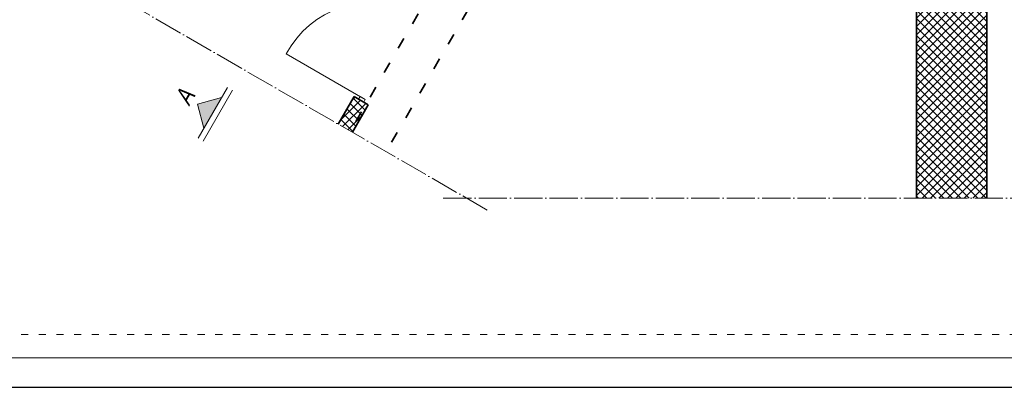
# Model space of a CAD drawing. Header units: millimetres. Extents: x 558 to 24471, y -5755 to 9551.
# Tile 2 of 37: x 22899 to 23736, y 8066 to 8378. Entities that reach past the tile are written whole.
import ezdxf
from ezdxf.enums import TextEntityAlignment as Align

# ---------------------------------------------------------------- set-up
doc = ezdxf.new("R2010")
doc.units = ezdxf.units.MM
doc.linetypes.add('ACAD_ISO03W100', pattern=[30, 12, -18])
doc.linetypes.add('ACAD_ISO04W100', pattern=[30, 24, -3, 0, -3])
for name, color, linetype, lineweight in [('K_Grube', 4, 'Continuous', 35), ('K_Kreskowanie', 8, 'Continuous', 5), ('K_Opis_zmienny', 2, 'Continuous', 13), ('K_Osie', 1, 'ACAD_ISO04W100', 5), ('K_Ramka', 7, 'Continuous', 18), ('K_Stolarka', 3, 'Continuous', 15)]:
    doc.layers.add(name, color=color, linetype=linetype, lineweight=lineweight)
doc.styles.add('Tytuł 50', font='arial.ttf', dxfattribs={"width": 0.8, "oblique": 10, "height": 15})

msp = doc.modelspace()

# ---------------------------------------------------------------- hatches: boundary and pattern name
at = {"layer": 'K_Kreskowanie', "ltscale": 5}
h = msp.add_hatch(dxfattribs=at)
h.set_pattern_fill('ANSI37', color=256, scale=1.6)
h.set_pattern_definition([(45, (2962.861, -2454.189), (-3.5921024, 3.5921024), []), (135, (2962.861, -2454.189), (-3.5921024, -3.5921024), [])])
h.paths.add_polyline_path([(23249.479, 9166.202), (23216.57, 9185.202), (23289.57, 9311.641), (23322.479, 9292.641)])
h.paths.add_polyline_path([(23720.798, 9030.55), (23720.798, 8878.627), (23660.798, 8878.627), (23660.798, 9002.627), (23701.798, 9073.641), (23734.707, 9054.641)])
h.paths.add_polyline_path([(23006.193, 9098.817), (22754.193, 8662.34), (22775.843, 8649.84), (22896.843, 8859.418), (23147.991, 8714.418), (23160.491, 8736.069), (22909.343, 8881.069), (23027.843, 9086.317), (23176.8, 9000.317), (23194.3, 9030.628), (23176.979, 9040.628), (23204.479, 9088.259), (23171.57, 9107.259), (23144.07, 9059.628), (23006.372, 9139.128), (22988.872, 9108.817)])
h.paths.add_polyline_path([(23280.902, 8980.628), (23263.402, 8950.317), (23369.923, 8888.817), (23387.423, 8919.128)])
h.paths.add_polyline_path([(23190.802, 8718.569), (23160.491, 8736.069), (23147.991, 8714.418), (23178.302, 8696.918)])
h.paths.add_polyline_path([(23720.798, 8788.627), (23660.798, 8788.627), (23660.798, 8226.627), (23720.798, 8226.627)])
h = msp.add_hatch(dxfattribs=at)
h.set_pattern_fill('ANSI37', color=256, scale=1.6)
h.set_pattern_definition([(45, (2962.861, -2454.189), (-3.5921024, 3.5921024), []), (135, (2962.861, -2454.189), (-3.5921024, -3.5921024), [])])
h.paths.add_polyline_path([(23183.043, 8313.13), (23169.543, 8289.747), (23179.935, 8283.747), (23193.435, 8307.13), (23183.043, 8313.13)], is_closed=False)
h.paths.add_polyline_path([(23181.667, 8282.747), (23195.167, 8306.13), (23193.435, 8307.13), (23179.935, 8283.747), (23181.667, 8282.747)], is_closed=False)
at = {"layer": 'K_Opis_zmienny'}
msp.add_hatch(color=256, dxfattribs=at).paths.add_polyline_path([(23050.048, 8306.776), (23070.538, 8312.266), (23055.538, 8286.286)])

# ---------------------------------------------------------------- linework, layer by layer
at = {"layer": 'Defpoints'}
msp.add_lwpolyline([(22371.174, 8065.976), (24471.174, 8065.976), (24471.174, 9550.976), (22371.174, 9550.976)], close=True, dxfattribs=at)
at = {"layer": 'K_Grube', "linetype": 'ACAD_ISO03W100', "ltscale": 0.8}
for p, q in [((23489.435, 8819.817), (23179.935, 8283.747)), ((23519.746, 8802.317), (23210.246, 8266.247))]:
    msp.add_line(p, q, dxfattribs=at)
at = {"layer": 'K_Grube', "ltscale": 5}
for p, q in [((23660.798, 8226.627), (23660.798, 8788.627)), ((23720.798, 8226.627), (23720.798, 8788.627)), ((23183.043, 8313.13), (23169.543, 8289.747)), ((23183.043, 8313.13), (23195.167, 8306.13)), ((23181.667, 8282.747), (23195.167, 8306.13))]:
    msp.add_line(p, q, dxfattribs=at)
at = {"layer": 'K_Opis_zmienny'}
for p, q in [((23075.538, 8320.927), (23050.538, 8277.625)), ((23079.868, 8318.427), (23054.868, 8275.125)), ((23050.048, 8306.776), (23070.538, 8312.266)), ((23050.048, 8306.776), (23055.538, 8286.286))]:
    msp.add_line(p, q, dxfattribs=at)
at = {"layer": 'K_Opis_zmienny', "linetype": 'ACAD_ISO03W100', "ltscale": 0.5}
msp.add_lwpolyline([(22496.174, 9505.976), (24046.174, 9505.976), (24046.174, 8110.976), (22496.174, 8110.976), (22496.174, 9505.976)], dxfattribs=at)
at = {"layer": 'K_Osie'}
for p, q in [((23296.19, 8216.627), (22662.052, 8582.747)), ((23258.87, 8226.627), (23840.798, 8226.627))]:
    msp.add_line(p, q, dxfattribs=at)
at = {"layer": 'K_Ramka'}
msp.add_lwpolyline([(22396.174, 8090.976), (24446.174, 8090.976), (24446.174, 9525.976), (22396.174, 9525.976)], close=True, dxfattribs=at)
at = {"layer": 'K_Stolarka', "ltscale": 5}
for p, q in [((23190.397, 8311.869), (23125.445, 8349.369)), ((23186.982, 8310.954), (23188.232, 8313.119)), ((23192.562, 8310.619), (23188.232, 8313.119)), ((23191.312, 8308.454), (23192.562, 8310.619))]:
    msp.add_line(p, q, dxfattribs=at)
msp.add_arc((23198.243, 8310.483), 82.532, 65.205129, 151.890627, dxfattribs=at)

# ---------------------------------------------------------------- texts
at = {"layer": 'K_Opis_zmienny', "style": 'Tytuł 50', "oblique": 10, "width": 0.8}
msp.add_text('A', height=15, rotation=60, dxfattribs=at).set_placement((23039.222, 8313.026), align=Align.MIDDLE_CENTER)

doc.saveas('drawing.dxf')
